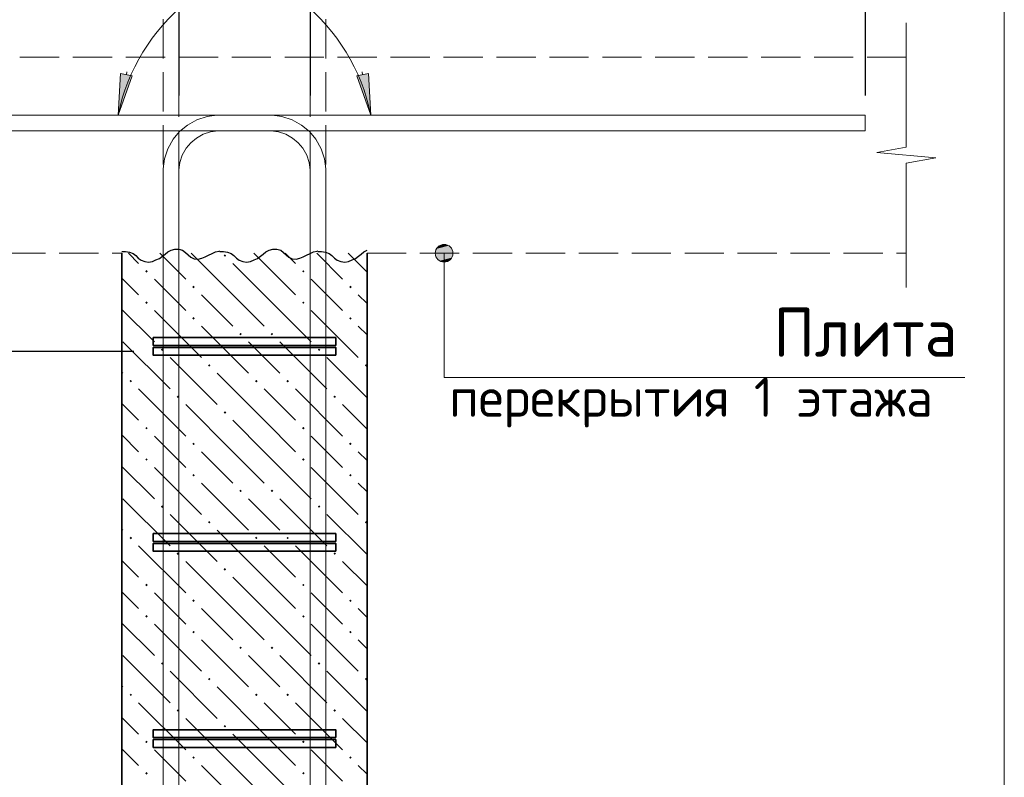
# Model space of a CAD drawing. Header units: millimetres. Extents: x 0 to 42000, y 0 to 29700.
# Tile 12 of 17: x 17963 to 22985, y 21279 to 25142. Entities that reach past the tile are written whole.
import ezdxf

# ---------------------------------------------------------------- set-up
doc = ezdxf.new("R2010")
doc.units = ezdxf.units.MM
doc.linetypes.add('______2', pattern=[270, 200, -70])
for name, color, linetype, lineweight in [('S1 Продольная арматура', 52, 'Continuous', 25), ('Standard', 7, 'Continuous', 25), ('ЖБ Перекрытие верхний уровень', 7, 'Continuous', 18), ('Затяжка', 52, 'Continuous', 25), ('Позиционная метка диаметр_ шаг', 7, 'Continuous', 13), ('Позиционная метка линия выноска', 7, 'Continuous', 13), ('Примечания', 7, 'Continuous', 13), ('Размерная линия_ общее', 7, 'Continuous', 13), ('Хомут', 52, 'Continuous', 25)]:
    doc.layers.add(name, color=color, linetype=linetype, lineweight=lineweight)
doc.layers.add('ЖБ Пилон', color=7, linetype='______2', lineweight=13, true_color=0xa0a0a0)
doc.styles.add('ISOCPEUR', font='txt')

msp = doc.modelspace()

# ---------------------------------------------------------------- hatches: boundary and pattern name
at = {"layer": 'ЖБ Пилон', "linetype": 'Continuous', "lineweight": 18, "transparency": 33554687}
for points in [[(19003.2, 23939.2), (19009.7, 23945.7), (19016.2, 23939.2), (19009.7, 23932.7)], [(18603.2, 23859.2), (18609.7, 23865.7), (18616.2, 23859.2), (18609.7, 23852.7)], [(19403.2, 23859.2), (19409.7, 23865.7), (19416.2, 23859.2), (19409.7, 23852.7)], [(18843.2, 23779.2), (18849.7, 23785.7), (18856.2, 23779.2), (18849.7, 23772.7)], [(19643.2, 23779.2), (19649.7, 23785.7), (19656.2, 23779.2), (19649.7, 23772.7)], [(18603.2, 23699.2), (18609.7, 23705.7), (18616.2, 23699.2), (18609.7, 23692.7)], [(19403.2, 23699.2), (19409.7, 23705.7), (19416.2, 23699.2), (19409.7, 23692.7)], [(18843.2, 23619.2), (18849.7, 23625.7), (18856.2, 23619.2), (18849.7, 23612.8)], [(19643.2, 23619.2), (19649.7, 23625.7), (19656.2, 23619.2), (19649.7, 23612.8)], [(19083.2, 23539.2), (19089.7, 23545.7), (19096.2, 23539.2), (19089.7, 23532.7)], [(19243.2, 23539.2), (19249.7, 23545.7), (19256.2, 23539.2), (19249.7, 23532.7)], [(18683.2, 23459.2), (18689.7, 23465.7), (18696.2, 23459.2), (18689.7, 23452.7)], [(19483.2, 23459.2), (19489.7, 23465.7), (19496.2, 23459.2), (19489.7, 23452.7)], [(18923.2, 23379.2), (18929.7, 23385.7), (18936.2, 23379.2), (18929.7, 23372.7)], [(19723.2, 23379.2), (19729.7, 23385.7), (19734.5, 23380.9), (19734.5, 23377.6), (19729.7, 23372.7)], [(18523.2, 23299.2), (18529.7, 23305.7), (18536.2, 23299.2), (18529.7, 23292.7)], [(19163.2, 23299.2), (19169.7, 23305.7), (19176.2, 23299.2), (19169.7, 23292.7)], [(19323.2, 23299.2), (19329.7, 23305.7), (19336.2, 23299.2), (19329.7, 23292.7)], [(18763.2, 23219.2), (18769.7, 23225.7), (18776.2, 23219.2), (18769.7, 23212.8)], [(19563.2, 23219.2), (19569.7, 23225.7), (19576.2, 23219.2), (19569.7, 23212.8)], [(19003.2, 23139.2), (19009.7, 23145.7), (19016.2, 23139.2), (19009.7, 23132.7)], [(18603.2, 23059.2), (18609.7, 23065.7), (18616.2, 23059.2), (18609.7, 23052.7)], [(19403.2, 23059.2), (19409.7, 23065.7), (19416.2, 23059.2), (19409.7, 23052.7)], [(18843.2, 22979.2), (18849.7, 22985.7), (18856.2, 22979.2), (18849.7, 22972.7)], [(19643.2, 22979.2), (19649.7, 22985.7), (19656.2, 22979.2), (19649.7, 22972.7)], [(18603.2, 22899.2), (18609.7, 22905.7), (18616.2, 22899.2), (18609.7, 22892.7)], [(19403.2, 22899.2), (19409.7, 22905.7), (19416.2, 22899.2), (19409.7, 22892.7)], [(18843.2, 22819.2), (18849.7, 22825.7), (18856.2, 22819.2), (18849.7, 22812.8)], [(19643.2, 22819.2), (19649.7, 22825.7), (19656.2, 22819.2), (19649.7, 22812.8)], [(19083.2, 22739.2), (19089.7, 22745.7), (19096.2, 22739.2), (19089.7, 22732.7)], [(19243.2, 22739.2), (19249.7, 22745.7), (19256.2, 22739.2), (19249.7, 22732.7)], [(18683.2, 22659.2), (18689.7, 22665.7), (18696.2, 22659.2), (18689.7, 22652.7)], [(19483.2, 22659.2), (19489.7, 22665.7), (19496.2, 22659.2), (19489.7, 22652.7)], [(18923.2, 22579.2), (18929.7, 22585.7), (18936.2, 22579.2), (18929.7, 22572.7)], [(19723.2, 22579.2), (19729.7, 22585.7), (19734.5, 22580.9), (19734.5, 22577.6), (19729.7, 22572.7)], [(18523.2, 22499.2), (18529.7, 22505.7), (18536.2, 22499.2), (18529.7, 22492.7)], [(19163.2, 22499.2), (19169.7, 22505.7), (19176.2, 22499.2), (19169.7, 22492.7)], [(19323.2, 22499.2), (19329.7, 22505.7), (19336.2, 22499.2), (19329.7, 22492.7)], [(18763.2, 22419.2), (18769.7, 22425.7), (18776.2, 22419.2), (18769.7, 22412.8)], [(19563.2, 22419.2), (19569.7, 22425.7), (19576.2, 22419.2), (19569.7, 22412.8)], [(19003.2, 22339.2), (19009.7, 22345.7), (19016.2, 22339.2), (19009.7, 22332.7)], [(18603.2, 22259.2), (18609.7, 22265.7), (18616.2, 22259.2), (18609.7, 22252.7)], [(19403.2, 22259.2), (19409.7, 22265.7), (19416.2, 22259.2), (19409.7, 22252.7)], [(18843.2, 22179.2), (18849.7, 22185.7), (18856.2, 22179.2), (18849.7, 22172.7)], [(19643.2, 22179.2), (19649.7, 22185.7), (19656.2, 22179.2), (19649.7, 22172.7)], [(18603.2, 22099.2), (18609.7, 22105.7), (18616.2, 22099.2), (18609.7, 22092.7)], [(19403.2, 22099.2), (19409.7, 22105.7), (19416.2, 22099.2), (19409.7, 22092.7)], [(18843.2, 22019.2), (18849.7, 22025.7), (18856.2, 22019.2), (18849.7, 22012.7)], [(19643.2, 22019.2), (19649.7, 22025.7), (19656.2, 22019.2), (19649.7, 22012.7)], [(19083.2, 21939.2), (19089.7, 21945.7), (19096.2, 21939.2), (19089.7, 21932.7)], [(19243.2, 21939.2), (19249.7, 21945.7), (19256.2, 21939.2), (19249.7, 21932.7)], [(18683.2, 21859.2), (18689.7, 21865.7), (18696.2, 21859.2), (18689.7, 21852.7)], [(19483.2, 21859.2), (19489.7, 21865.7), (19496.2, 21859.2), (19489.7, 21852.7)], [(18923.2, 21779.2), (18929.7, 21785.7), (18936.2, 21779.2), (18929.7, 21772.7)], [(19723.2, 21779.2), (19729.7, 21785.7), (19734.5, 21780.9), (19734.5, 21777.6), (19729.7, 21772.7)], [(18523.2, 21699.2), (18529.7, 21705.7), (18536.2, 21699.2), (18529.7, 21692.7)], [(19163.2, 21699.2), (19169.7, 21705.7), (19176.2, 21699.2), (19169.7, 21692.7)], [(19323.2, 21699.2), (19329.7, 21705.7), (19336.2, 21699.2), (19329.7, 21692.7)], [(18763.2, 21619.2), (18769.7, 21625.7), (18776.2, 21619.2), (18769.7, 21612.7)], [(19563.2, 21619.2), (19569.7, 21625.7), (19576.2, 21619.2), (19569.7, 21612.7)], [(19003.2, 21539.2), (19009.7, 21545.7), (19016.2, 21539.2), (19009.7, 21532.7)], [(18603.2, 21459.2), (18609.7, 21465.7), (18616.2, 21459.2), (18609.7, 21452.7)], [(19403.2, 21459.2), (19409.7, 21465.7), (19416.2, 21459.2), (19409.7, 21452.7)], [(18843.2, 21379.2), (18849.7, 21385.7), (18856.2, 21379.2), (18849.7, 21372.7)], [(19643.2, 21379.2), (19649.7, 21385.7), (19656.2, 21379.2), (19649.7, 21372.7)], [(18603.2, 21299.2), (18609.7, 21305.7), (18616.2, 21299.2), (18609.7, 21292.7)], [(19403.2, 21299.2), (19409.7, 21305.7), (19416.2, 21299.2), (19409.7, 21292.7)]]:
    msp.add_hatch(color=7, dxfattribs=at).paths.add_polyline_path(points, flags=16)
at = {"layer": 'Позиционная метка линия выноска', "linetype": 'Continuous', "lineweight": 13, "transparency": 33554687}
for points in [[(20166.3, 23973.8), (20088.9, 23973.8), (20082.6, 23951.3)], [(20166.3, 23973.8), (20082.6, 23951.3), (20172.6, 23951.3)], [(20150.1, 23990), (20105.1, 23990), (20088.9, 23973.8)], [(20150.1, 23990), (20088.9, 23973.8), (20166.3, 23973.8)], [(20105.1, 23990), (20150.1, 23990), (20127.6, 23996.3)], [(20172.6, 23951.3), (20082.6, 23951.3), (20088.9, 23928.8)], [(20172.6, 23951.3), (20088.9, 23928.8), (20166.3, 23928.8)], [(20166.3, 23928.8), (20088.9, 23928.8), (20105.1, 23912.6)], [(20166.3, 23928.8), (20105.1, 23912.6), (20150.1, 23912.6)], [(20150.1, 23912.6), (20105.1, 23912.6), (20127.6, 23906.3)]]:
    msp.add_hatch(color=7, dxfattribs=at).paths.add_polyline_path(points)
at = {"layer": 'Примечания', "linetype": 'Continuous', "lineweight": 13, "transparency": 33554687}
msp.add_hatch(color=7, dxfattribs=at).paths.add_polyline_path([(18477.8, 24868), (18465, 24656.3), (18536.6, 24855.9)])
msp.add_hatch(color=7, dxfattribs=at).paths.add_polyline_path([(19741.3, 24868), (19754.1, 24656.3), (19682.5, 24855.9)], flags=16)

# ---------------------------------------------------------------- linework, layer by layer
at = {"layer": 'S1 Продольная арматура', "color": 7, "linetype": 'Continuous', "lineweight": 18, "transparency": 33554687}
for points in [[(19444.5, 6051.3), (19444.5, 24376.3), (19439.3, 24413.9), (19426.8, 24452), (19407.2, 24486.8), (19383.5, 24515.2), (19355.1, 24538.9), (19320.2, 24558.5), (19282.2, 24571), (19244.6, 24576.3), (15944.5, 24576.3), (15944.5, 24656.3), (19250.1, 24656.3), (19300.3, 24649.3), (19352.6, 24632), (19400.7, 24605.1), (19440.3, 24572), (19473.4, 24532.4), (19500.3, 24484.3), (19517.6, 24432.1), (19524.5, 24381.8), (19524.5, 6051.3), (19444.5, 6051.3)], [(19444.5, 6051.3), (19444.5, 24376.3), (19439.3, 24413.9), (19426.8, 24452), (19407.2, 24486.8), (19383.5, 24515.2), (19355.1, 24538.9), (19320.2, 24558.5), (19282.2, 24571), (19244.6, 24576.3), (15944.5, 24576.3), (15944.5, 24656.3), (19250.1, 24656.3), (19300.3, 24649.3), (19352.6, 24632), (19400.7, 24605.1), (19440.3, 24572), (19473.4, 24532.4), (19500.3, 24484.3), (19517.6, 24432.1), (19524.5, 24381.8), (19524.5, 6051.3), (19444.5, 6051.3)], [(19444.5, 6051.3), (19444.5, 24376.3), (19439.3, 24413.9), (19426.8, 24452), (19407.2, 24486.8), (19383.5, 24515.2), (19355.1, 24538.9), (19320.2, 24558.5), (19282.2, 24571), (19244.6, 24576.3), (15944.5, 24576.3), (15944.5, 24656.3), (19250.1, 24656.3), (19300.3, 24649.3), (19352.6, 24632), (19400.7, 24605.1), (19440.3, 24572), (19473.4, 24532.4), (19500.3, 24484.3), (19517.6, 24432.1), (19524.5, 24381.8), (19524.5, 6051.3), (19444.5, 6051.3)], [(19444.5, 6051.3), (19444.5, 24376.3), (19439.3, 24413.9), (19426.8, 24452), (19407.2, 24486.8), (19383.5, 24515.2), (19355.1, 24538.9), (19320.2, 24558.5), (19282.2, 24571), (19244.6, 24576.3), (15944.5, 24576.3), (15944.5, 24656.3), (19250.1, 24656.3), (19300.3, 24649.3), (19352.6, 24632), (19400.7, 24605.1), (19440.3, 24572), (19473.4, 24532.4), (19500.3, 24484.3), (19517.6, 24432.1), (19524.5, 24381.8), (19524.5, 6051.3), (19444.5, 6051.3)], [(19444.5, 6051.3), (19444.5, 24376.3), (19439.3, 24413.9), (19426.8, 24452), (19407.2, 24486.8), (19383.5, 24515.2), (19355.1, 24538.9), (19320.2, 24558.5), (19282.2, 24571), (19244.6, 24576.3), (15944.5, 24576.3), (15944.5, 24656.3), (19250.1, 24656.3), (19300.3, 24649.3), (19352.6, 24632), (19400.7, 24605.1), (19440.3, 24572), (19473.4, 24532.4), (19500.3, 24484.3), (19517.6, 24432.1), (19524.5, 24381.8), (19524.5, 6051.3), (19444.5, 6051.3)], [(19444.5, 6051.3), (19444.5, 24376.3), (19439.3, 24413.9), (19426.8, 24452), (19407.2, 24486.8), (19383.5, 24515.2), (19355.1, 24538.9), (19320.2, 24558.5), (19282.2, 24571), (19244.6, 24576.3), (15944.5, 24576.3), (15944.5, 24656.3), (19250.1, 24656.3), (19300.3, 24649.3), (19352.6, 24632), (19400.7, 24605.1), (19440.3, 24572), (19473.4, 24532.4), (19500.3, 24484.3), (19517.6, 24432.1), (19524.5, 24381.8), (19524.5, 6051.3), (19444.5, 6051.3)], [(18694.5, 6051.3), (18694.5, 24381.8), (18701.5, 24432.1), (18718.8, 24484.3), (18745.7, 24532.4), (18778.8, 24572), (18818.4, 24605.1), (18866.5, 24632), (18918.8, 24649.3), (18969, 24656.3), (22274.5, 24656.3), (22274.5, 24576.3), (18974.5, 24576.3), (18936.9, 24571), (18898.9, 24558.5), (18864, 24538.9), (18835.6, 24515.2), (18811.9, 24486.8), (18792.3, 24452), (18779.8, 24413.9), (18774.5, 24376.3), (18774.5, 6051.3), (18694.5, 6051.3)], [(18694.5, 6051.3), (18694.5, 24381.8), (18701.5, 24432.1), (18718.8, 24484.3), (18745.7, 24532.4), (18778.8, 24572), (18818.4, 24605.1), (18866.5, 24632), (18918.8, 24649.3), (18969, 24656.3), (22274.5, 24656.3), (22274.5, 24576.3), (18974.5, 24576.3), (18936.9, 24571), (18898.9, 24558.5), (18864, 24538.9), (18835.6, 24515.2), (18811.9, 24486.8), (18792.3, 24452), (18779.8, 24413.9), (18774.5, 24376.3), (18774.5, 6051.3), (18694.5, 6051.3)], [(18694.5, 6051.3), (18694.5, 24381.8), (18701.5, 24432.1), (18718.8, 24484.3), (18745.7, 24532.4), (18778.8, 24572), (18818.4, 24605.1), (18866.5, 24632), (18918.8, 24649.3), (18969, 24656.3), (22274.5, 24656.3), (22274.5, 24576.3), (18974.5, 24576.3), (18936.9, 24571), (18898.9, 24558.5), (18864, 24538.9), (18835.6, 24515.2), (18811.9, 24486.8), (18792.3, 24452), (18779.8, 24413.9), (18774.5, 24376.3), (18774.5, 6051.3), (18694.5, 6051.3)], [(18694.5, 6051.3), (18694.5, 24381.8), (18701.5, 24432.1), (18718.8, 24484.3), (18745.7, 24532.4), (18778.8, 24572), (18818.4, 24605.1), (18866.5, 24632), (18918.8, 24649.3), (18969, 24656.3), (22274.5, 24656.3), (22274.5, 24576.3), (18974.5, 24576.3), (18936.9, 24571), (18898.9, 24558.5), (18864, 24538.9), (18835.6, 24515.2), (18811.9, 24486.8), (18792.3, 24452), (18779.8, 24413.9), (18774.5, 24376.3), (18774.5, 6051.3), (18694.5, 6051.3)], [(18694.5, 6051.3), (18694.5, 24381.8), (18701.5, 24432.1), (18718.8, 24484.3), (18745.7, 24532.4), (18778.8, 24572), (18818.4, 24605.1), (18866.5, 24632), (18918.8, 24649.3), (18969, 24656.3), (22274.5, 24656.3), (22274.5, 24576.3), (18974.5, 24576.3), (18936.9, 24571), (18898.9, 24558.5), (18864, 24538.9), (18835.6, 24515.2), (18811.9, 24486.8), (18792.3, 24452), (18779.8, 24413.9), (18774.5, 24376.3), (18774.5, 6051.3), (18694.5, 6051.3)], [(18694.5, 6051.3), (18694.5, 24381.8), (18701.5, 24432.1), (18718.8, 24484.3), (18745.7, 24532.4), (18778.8, 24572), (18818.4, 24605.1), (18866.5, 24632), (18918.8, 24649.3), (18969, 24656.3), (22274.5, 24656.3), (22274.5, 24576.3), (18974.5, 24576.3), (18936.9, 24571), (18898.9, 24558.5), (18864, 24538.9), (18835.6, 24515.2), (18811.9, 24486.8), (18792.3, 24452), (18779.8, 24413.9), (18774.5, 24376.3), (18774.5, 6051.3), (18694.5, 6051.3)]]:
    msp.add_lwpolyline(points, dxfattribs=at)
at = {"layer": 'Standard', "color": 254, "linetype": 'Continuous', "lineweight": 18, "true_color": 0xc4c4ff, "transparency": 33554687}
msp.add_lwpolyline([(15234.5, 3051.3), (22984.5, 3051.3), (22984.5, 26756.3), (15234.5, 26756.3), (15234.5, 3051.3)], dxfattribs=at)
at = {"layer": 'ЖБ Перекрытие верхний уровень', "color": 7, "linetype": '______2', "lineweight": 18, "transparency": 33554687}
for p, q in [((22484.5, 24951.3), (15734.5, 24951.3)), ((15734.5, 23951.3), (18484.5, 23951.3)), ((19734.5, 23951.3), (22484.5, 23951.3))]:
    msp.add_line(p, q, dxfattribs=at)
at = {"layer": 'ЖБ Пилон', "color": 7, "linetype": 'Continuous', "lineweight": 35, "transparency": 33554687}
for p, q in [((18484.5, 23951.3), (18484.5, 6051.3)), ((19734.5, 6051.3), (19734.5, 23951.3))]:
    msp.add_line(p, q, dxfattribs=at)
at = {"layer": 'ЖБ Пилон', "color": 9, "linetype": 'Continuous', "lineweight": 18, "true_color": 0xc7c7c7, "transparency": 33554687}
for p, q in [((18517.7, 23951.3), (18569.7, 23899.2)), ((18677.7, 23951.3), (18809.7, 23819.2)), ((19049.7, 23739.2), (18837.7, 23951.3)), ((19209.7, 23899.2), (19157.7, 23951.3)), ((19317.7, 23951.3), (19369.7, 23899.2)), ((19477.7, 23951.3), (19609.7, 23819.2)), ((19734.5, 23854.4), (19637.7, 23951.3)), ((19049.7, 23899.2), (19209.7, 23739.2)), ((19209.7, 23899.2), (19369.7, 23739.2)), ((18484.5, 23824.4), (18569.7, 23739.2)), ((18729.7, 23739.2), (18649.7, 23819.2)), ((19529.7, 23739.2), (19449.7, 23819.2)), ((18809.7, 23659.2), (18729.7, 23739.2)), ((18889.7, 23739.2), (19049.7, 23579.2)), ((19049.7, 23739.2), (19209.7, 23579.2)), ((19209.7, 23739.2), (19449.7, 23499.2)), ((19609.7, 23659.2), (19529.7, 23739.2)), ((19689.7, 23739.2), (19734.5, 23694.4)), ((18484.5, 23664.4), (18649.7, 23499.2)), ((18649.7, 23659.2), (18889.7, 23419.2)), ((19449.7, 23659.2), (19689.7, 23419.2)), ((18889.7, 23579.2), (19129.7, 23339.2)), ((19689.7, 23579.2), (19734.5, 23534.4)), ((18489.7, 23499.2), (18729.7, 23259.2)), ((19209.7, 23419.2), (19129.7, 23499.2)), ((19289.7, 23499.2), (19529.7, 23259.2)), ((18729.7, 23419.2), (18969.7, 23179.2)), ((19289.7, 23339.2), (19209.7, 23419.2)), ((19529.7, 23419.2), (19734.5, 23214.4)), ((18489.7, 23339.2), (18484.5, 23344.4)), ((19209.7, 23099.2), (18969.7, 23339.2)), ((18569.7, 23259.2), (18809.7, 23019.2)), ((19209.7, 23259.2), (19369.7, 23099.2)), ((19369.7, 23259.2), (19609.7, 23019.2)), ((18484.5, 23184.4), (18569.7, 23099.2)), ((19049.7, 22939.2), (18809.7, 23179.2)), ((19734.5, 23054.4), (19609.7, 23179.2)), ((19049.7, 23099.2), (19209.7, 22939.2)), ((19209.7, 23099.2), (19369.7, 22939.2)), ((18484.5, 23024.4), (18569.7, 22939.2)), ((18729.7, 22939.2), (18649.7, 23019.2)), ((19529.7, 22939.2), (19449.7, 23019.2)), ((18809.7, 22859.2), (18729.7, 22939.2)), ((18889.7, 22939.2), (19049.7, 22779.2)), ((19049.7, 22939.2), (19209.7, 22779.2)), ((19209.7, 22939.2), (19449.7, 22699.2)), ((19609.7, 22859.2), (19529.7, 22939.2)), ((19689.7, 22939.2), (19734.5, 22894.4)), ((18484.5, 22864.4), (18649.7, 22699.2)), ((18649.7, 22859.2), (18889.7, 22619.2)), ((19449.7, 22859.2), (19689.7, 22619.2)), ((18889.7, 22779.2), (19129.7, 22539.2)), ((19689.7, 22779.2), (19734.5, 22734.4)), ((18489.7, 22699.2), (18729.7, 22459.2)), ((19209.7, 22619.2), (19129.7, 22699.2)), ((19289.7, 22699.2), (19529.7, 22459.2)), ((18729.7, 22619.2), (18969.7, 22379.2)), ((19289.7, 22539.2), (19209.7, 22619.2)), ((19529.7, 22619.2), (19734.5, 22414.4)), ((18489.7, 22539.2), (18484.5, 22544.4)), ((19209.7, 22299.2), (18969.7, 22539.2)), ((18569.7, 22459.2), (18809.7, 22219.2)), ((19209.7, 22459.2), (19369.7, 22299.2)), ((19369.7, 22459.2), (19609.7, 22219.2)), ((18484.5, 22384.4), (18569.7, 22299.2)), ((19049.7, 22139.2), (18809.7, 22379.2)), ((19734.5, 22254.4), (19609.7, 22379.2)), ((19049.7, 22299.2), (19209.7, 22139.2)), ((19209.7, 22299.2), (19369.7, 22139.2)), ((18484.5, 22224.4), (18569.7, 22139.2)), ((18729.7, 22139.2), (18649.7, 22219.2)), ((19529.7, 22139.2), (19449.7, 22219.2)), ((18809.7, 22059.2), (18729.7, 22139.2)), ((18889.7, 22139.2), (19049.7, 21979.2)), ((19049.7, 22139.2), (19209.7, 21979.2)), ((19209.7, 22139.2), (19449.7, 21899.2)), ((19609.7, 22059.2), (19529.7, 22139.2)), ((19689.7, 22139.2), (19734.5, 22094.4)), ((18484.5, 22064.4), (18649.7, 21899.2)), ((18649.7, 22059.2), (18889.7, 21819.2)), ((19449.7, 22059.2), (19689.7, 21819.2)), ((18889.7, 21979.2), (19129.7, 21739.2)), ((19689.7, 21979.2), (19734.5, 21934.4)), ((18489.7, 21899.2), (18729.7, 21659.2)), ((19209.7, 21819.2), (19129.7, 21899.2)), ((19289.7, 21899.2), (19529.7, 21659.2)), ((18729.7, 21819.2), (18969.7, 21579.2)), ((19289.7, 21739.2), (19209.7, 21819.2)), ((19529.7, 21819.2), (19734.5, 21614.4)), ((18489.7, 21739.2), (18484.5, 21744.4)), ((19209.7, 21499.2), (18969.7, 21739.2)), ((18569.7, 21659.2), (18809.7, 21419.2)), ((19209.7, 21659.2), (19369.7, 21499.2)), ((19369.7, 21659.2), (19609.7, 21419.2)), ((18484.5, 21584.4), (18569.7, 21499.2)), ((19049.7, 21339.2), (18809.7, 21579.2)), ((19734.5, 21454.4), (19609.7, 21579.2)), ((19049.7, 21499.2), (19209.7, 21339.2)), ((19209.7, 21499.2), (19369.7, 21339.2)), ((18484.5, 21424.4), (18569.7, 21339.2)), ((18729.7, 21339.2), (18649.7, 21419.2)), ((19529.7, 21339.2), (19449.7, 21419.2)), ((18809.7, 21259.2), (18729.7, 21339.2)), ((18889.7, 21339.2), (19049.7, 21179.2)), ((19049.7, 21339.2), (19209.7, 21179.2)), ((19209.7, 21339.2), (19449.7, 21099.2)), ((19609.7, 21259.2), (19529.7, 21339.2)), ((19689.7, 21339.2), (19734.5, 21294.4))]:
    msp.add_line(p, q, dxfattribs=at)
at = {"layer": 'Затяжка', "color": 7, "linetype": 'Continuous', "lineweight": 35, "transparency": 33554687}
for points in [[(19574.5, 23481.3), (18644.5, 23481.3), (18644.5, 23521.3), (19574.5, 23521.3), (19574.5, 23481.3)], [(19574.5, 23481.3), (18644.5, 23481.3), (18644.5, 23521.3), (19574.5, 23521.3), (19574.5, 23481.3)], [(19574.5, 22481.3), (18644.5, 22481.3), (18644.5, 22521.3), (19574.5, 22521.3), (19574.5, 22481.3)], [(19574.5, 22481.3), (18644.5, 22481.3), (18644.5, 22521.3), (19574.5, 22521.3), (19574.5, 22481.3)], [(19574.5, 21481.3), (18644.5, 21481.3), (18644.5, 21521.3), (19574.5, 21521.3), (19574.5, 21481.3)], [(19574.5, 21481.3), (18644.5, 21481.3), (18644.5, 21521.3), (19574.5, 21521.3), (19574.5, 21481.3)]]:
    msp.add_lwpolyline(points, dxfattribs=at)
at = {"layer": 'Позиционная метка линия выноска', "color": 7, "linetype": 'Continuous', "lineweight": 13, "transparency": 33554687}
for p, q in [((20127.6, 23996.3), (20127.6, 23996.3)), ((20082.6, 23951.3), (20082.6, 23951.3)), ((20127.6, 23906.3), (20127.6, 23906.3)), ((20172.6, 23951.3), (20172.6, 23951.3))]:
    msp.add_line(p, q, dxfattribs=at)
msp.add_lwpolyline([(20127.6, 23951.3), (20127.6, 23318), (22782.5, 23318)], dxfattribs=at)
msp.add_circle((20127.6, 23951.3), 45, dxfattribs=at)
at = {"layer": 'Примечания', "color": 7, "linetype": '______2', "lineweight": 13, "transparency": 33554687}
for p, q in [((18694.5, 26764.5), (18694.5, 24364.5)), ((18774.5, 24376.3), (18774.5, 26764.5)), ((19444.5, 24376.3), (19444.5, 26764.5)), ((19524.5, 26764.5), (19524.5, 24364.5))]:
    msp.add_line(p, q, dxfattribs=at)
at = {"layer": 'Примечания', "color": 7, "linetype": 'Continuous', "lineweight": 13, "transparency": 33554687}
for p, q in [((22484.5, 25126.3), (22484.5, 24491.8)), ((18477.8, 24868), (18465, 24656.3)), ((18536.6, 24855.9), (18477.8, 24868)), ((18507.2, 24862), (18510.2, 24876.7)), ((19682.5, 24855.9), (19741.3, 24868)), ((19711.9, 24862), (19708.9, 24876.7)), ((19741.3, 24868), (19754.1, 24656.3)), ((18465, 24656.3), (18536.6, 24855.9)), ((19754.1, 24656.3), (19682.5, 24855.9)), ((18465, 24656.3), (18465, 24656.3)), ((18465, 24656.3), (18465, 24656.3)), ((18465, 24656.3), (18465, 24656.3)), ((19754.1, 24656.3), (19754.1, 24656.3)), ((19754.1, 24656.3), (19754.1, 24656.3)), ((19754.1, 24656.3), (19754.1, 24656.3)), ((22484.5, 24491.8), (22334.5, 24464.8)), ((22334.5, 24464.8), (22634.5, 24437.8)), ((22634.5, 24437.8), (22484.5, 24410.8)), ((22484.5, 24410.8), (22484.5, 23776.3)), ((22484.5, 23776.3), (22484.5, 23776.3))]:
    msp.add_line(p, q, dxfattribs=at)
at = {"layer": 'Примечания', "color": 7, "linetype": 'Continuous', "lineweight": 25, "transparency": 33554687}
for points in [[(18484.5, 23960), (18503, 23960.3), (18523, 23957.4), (18541, 23950.8), (18555.5, 23939.9), (18568, 23926.9), (18582.5, 23916), (18601, 23909.4), (18620.5, 23905.5), (18640, 23909.9), (18658, 23916.9), (18675.5, 23925), (18690.5, 23935.7), (18704.5, 23947.2), (18718.5, 23958.6), (18735.5, 23967.6), (18754.5, 23972.4), (18774.5, 23971.7), (18794, 23966.4), (18808.5, 23955.7), (18821.5, 23943.2), (18835.5, 23931.8), (18852.5, 23923.3), (18872.5, 23921.4), (18892, 23926.2), (18909.5, 23933.7), (18926.5, 23942.3), (18944, 23950.5), (18961, 23958.6), (18980.5, 23962.4), (18984.5, 23962.8)], [(18984.5, 23960), (19003, 23960.3), (19023, 23957.4), (19041, 23950.8), (19055.5, 23939.9), (19068, 23926.9), (19082.5, 23916), (19101, 23909.4), (19120.5, 23905.5), (19140, 23909.9), (19158, 23916.9), (19175.5, 23925), (19190.5, 23935.7), (19204.5, 23947.2), (19218.5, 23958.6), (19235.5, 23967.6), (19254.5, 23972.4), (19274.5, 23971.7), (19294, 23966.4), (19308.5, 23955.7), (19321.5, 23943.2), (19335.5, 23931.8), (19352.5, 23923.3), (19372.5, 23921.4), (19392, 23926.2), (19409.5, 23933.7), (19426.5, 23942.3), (19444, 23950.5), (19461, 23958.6), (19480.5, 23962.4), (19484.5, 23962.8)], [(19484.5, 23960), (19503, 23960.3), (19523, 23957.4), (19541, 23950.8), (19555.5, 23939.9), (19568, 23926.9), (19582.5, 23916), (19601, 23909.4), (19620.5, 23905.5), (19640, 23909.9), (19658, 23916.9), (19675.5, 23925), (19690.5, 23935.7), (19704.5, 23947.2), (19718.5, 23958.6), (19734.5, 23967.1)]]:
    msp.add_lwpolyline(points, dxfattribs=at)
at = {"layer": 'Примечания', "color": 7, "linetype": 'Continuous', "lineweight": 13, "transparency": 33554687}
for centre, start, end in [((19444.5, 24455.1), 90, 168.397), ((18774.5, 24455.1), 11.603, 90)]:
    msp.add_arc(centre, 1000, start, end, dxfattribs=at)
at = {"layer": 'Размерная линия_ общее', "color": 253, "linetype": 'Continuous', "lineweight": -3, "true_color": 0xa0a0a0, "transparency": 33554687}
for p, q in [((18774.5, 26190.1), (18774.5, 24756.3)), ((22274.5, 26190.1), (22274.5, 24756.3)), ((19444.5, 25671.3), (19444.5, 24756.3)), ((16440.8, 23451.3), (18544.5, 23451.3))]:
    msp.add_line(p, q, dxfattribs=at)
at = {"layer": 'Хомут', "color": 7, "linetype": 'Continuous', "lineweight": 35, "transparency": 33554687}
for points in [[(19574.5, 23431.3), (18644.5, 23431.3), (18644.5, 23471.3), (19574.5, 23471.3), (19574.5, 23431.3)], [(19574.5, 23431.3), (18644.5, 23431.3), (18644.5, 23471.3), (19574.5, 23471.3), (19574.5, 23431.3)], [(19574.5, 22431.3), (18644.5, 22431.3), (18644.5, 22471.3), (19574.5, 22471.3), (19574.5, 22431.3)], [(19574.5, 22431.3), (18644.5, 22431.3), (18644.5, 22471.3), (19574.5, 22471.3), (19574.5, 22431.3)], [(19574.5, 21431.3), (18644.5, 21431.3), (18644.5, 21471.3), (19574.5, 21471.3), (19574.5, 21431.3)], [(19574.5, 21431.3), (18644.5, 21431.3), (18644.5, 21471.3), (19574.5, 21471.3), (19574.5, 21431.3)]]:
    msp.add_lwpolyline(points, dxfattribs=at)

# ---------------------------------------------------------------- texts
at = {"layer": 'Позиционная метка диаметр_ шаг', "color": 7, "linetype": 'Continuous', "lineweight": 25, "transparency": 33554687, "attachment_point": 7, "style": 'ISOCPEUR'}
for s, insert, char_height, width in [('\\W0.95;Плита', (21807.5, 23423.1), 250, 1093.32), ('\\W0.97;перекрытия 1 этажа', (20153.3, 23063.1), 200, 2715.734)]:
    msp.add_mtext(s, dxfattribs=dict(at, insert=insert, char_height=char_height, width=width))

doc.saveas('drawing.dxf')
